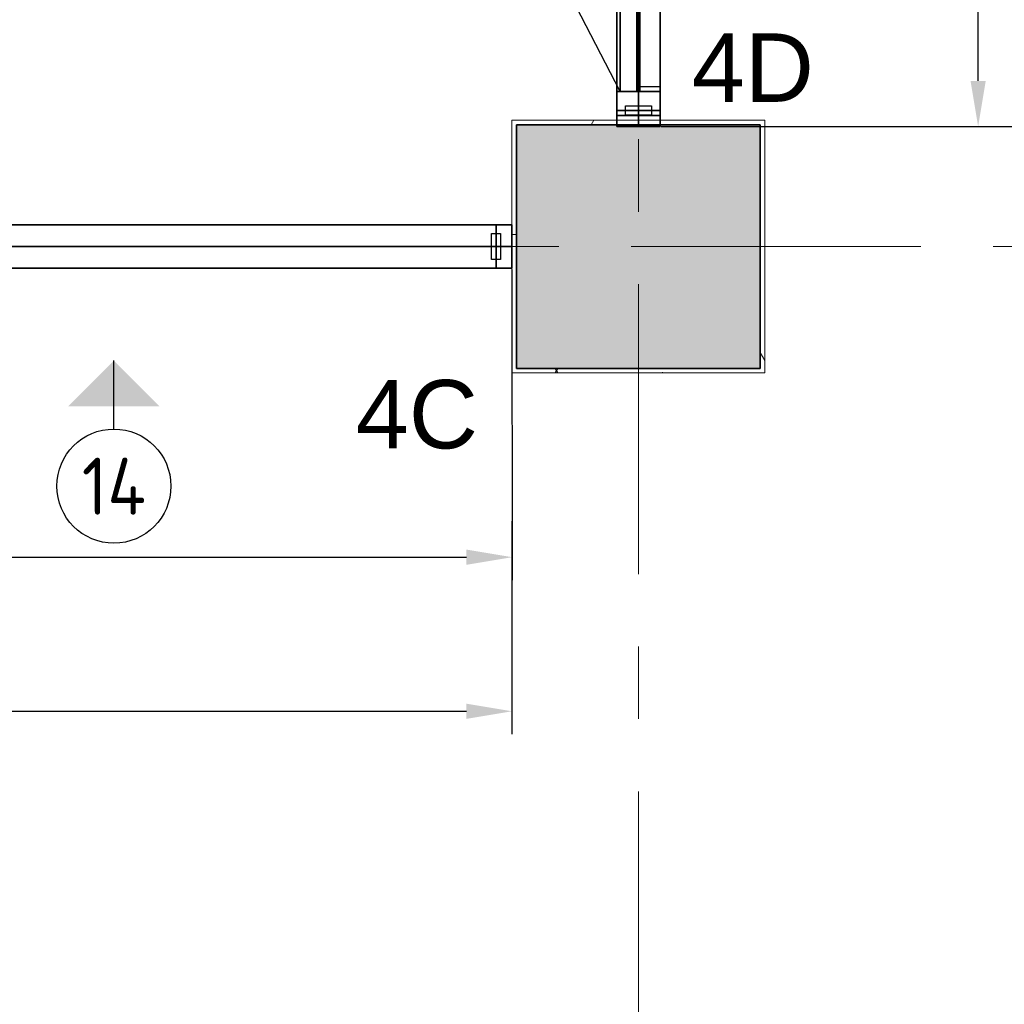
# Model space of a CAD drawing. Extents: x 3165 to 57695, y -7842 to 39081.
# Tile 46 of 248: x 25160 to 27319, y 23168 to 25325. Entities that reach past the tile are written whole.
import ezdxf
from ezdxf.enums import TextEntityAlignment as Align

# ---------------------------------------------------------------- set-up
doc = ezdxf.new("R2010")
doc.units = 0
doc.header["$LTSCALE"] = 50
doc.header["$PDSIZE"] = -5
doc.linetypes.add('HIDDEN2', pattern=[4.7625, 3.175, -1.5875])
doc.linetypes.add('Onderlegger 3e verdieping$0$stramien', pattern=[22.225, 12.7, -3.175, 3.175, -3.175])
doc.layers.get('0').update_dxf_attribs({"linetype": 'CONTINUOUS'})
doc.layers.get('DEFPOINTS').update_dxf_attribs({"linetype": 'CONTINUOUS'})
for name, color, linetype in [('AS-A38--_F----5', 2, 'CONTINUOUS'), ('AS-A38--_F---4-', 9, 'CONTINUOUS'), ('AS-A38-L_F----5', 7, 'CONTINUOUS'), ('AS-I38-E_F----5_Deuren', 7, 'CONTINUOUS'), ('AS-I38-M_F----5_Deurmodulen', 7, 'CONTINUOUS'), ('AS-I38-M_F----5_Muuraansluitingen', 7, 'CONTINUOUS'), ('AS-I38-M_F----5_Wandmodulen', 7, 'CONTINUOUS'), ('AS-L32--_F----5', 84, 'CONTINUOUS'), ('AS-L32--_F---4-', 84, 'CONTINUOUS'), ('AS-L32--_F-23--', 84, 'CONTINUOUS'), ('AS-L32--_F123--', 84, 'CONTINUOUS'), ('AS-L38--', 7, 'CONTINUOUS'), ('AS-L38--_F----5', 7, 'CONTINUOUS'), ('AS-L38--_F---4-', 7, 'CONTINUOUS'), ('AS-L38--_F-23--', 3, 'CONTINUOUS'), ('AS-L38--_F1----', 2, 'CONTINUOUS'), ('AS-L38--_F1-----', 2, 'CONTINUOUS'), ('AS-L38--_F123--', 7, 'CONTINUOUS'), ('AS-M38--_F123--_Wandlengte', 1, 'CONTINUOUS'), ('AS-T38--_F-23--', 7, 'CONTINUOUS'), ('IWTEKST', 2, 'CONTINUOUS')]:
    doc.layers.add(name, color=color, linetype=linetype)
doc.layers.add('AS-I38-1_F----5', color=2, linetype='CONTINUOUS', plot=False)
doc.layers.add('IWHARTWAND', color=6, linetype='CONTINUOUS', plot=False)
for name, color, linetype, lineweight in [('Onderlegger 3e verdieping$0$A-GENM', 8, 'CONTINUOUS', 18), ('Onderlegger 3e verdieping$0$A-GLAZ-CWMG', 8, 'CONTINUOUS', 18), ('Onderlegger 3e verdieping$0$S-COLS', 8, 'CONTINUOUS', 18), ('Onderlegger 3e verdieping$0$S-GRID', 8, 'CONTINUOUS', 18)]:
    doc.layers.add(name, color=color, linetype=linetype, lineweight=lineweight)
doc.styles.get("Standard").update_dxf_attribs({"font": 'isocp.shx'})
doc.dimstyles.new('CWall_F2_Wandlengte', dxfattribs={"dimscale": 50, "dimtxt": 2.5, "dimasz": 2, "dimexe": 1, "dimexo": 1, "dimgap": 0.5, "dimtad": 1, "dimdec": 0, "dimdsep": 46, "dimtxsty": 'Standard', "dimcen": 2.5, "dimclrt": 2, "dimadec": 0, "dimazin": 0, "dimtfac": 1, "dimtdec": 0, "dimtix": 1, "dimtmove": 2, "dimatfit": 0, "dimfxl": 0, "dimtolj": 1, "dimtzin": 0, "dimarcsym": 0})

# ---------------------------------------------------------------- blocks, each defined once
blk = doc.blocks.new('Onderlegger 3e verdieping$0$42_KA leemstuc betonkolomafwerking - Type-V34-Plotview 3e Verdieping - schaal 1 op 100')
at = {"layer": 'Onderlegger 3e verdieping$0$A-GENM'}
h = blk.add_hatch(dxfattribs=at)
h.set_pattern_fill('FP_128', color=256, style=0, pattern_type=2)
h.set_pattern_definition([(0, (-26516.6, -24828.2), (406.4, 101.6), [33.528, -271.272, 33.528, -1896.872]), (0, (-26516.6, -24828.2), (406.4, 101.6), [-338.328, -271.272, 33.528, -576.072, -1016]), (0, (-26516.6, -24828.2), (406.4, 101.6), [-1219.2, 33.528, -271.272, 33.528, -677.672]), (0, (-26516.6, -24828.2), (406.4, 101.6), [-1557.528, -169.672, 33.528, -474.472]), (120, (-26364.2, -24777.4), (-291.18818, 301.15272), [33.528, -271.272, 33.528, -1896.872]), (120, (-26364.2, -24777.4), (-291.18818, 301.15272), [-338.328, -271.272, 33.528, -576.072, -1016]), (120, (-26364.2, -24777.4), (-291.18818, 301.15272), [-1219.2, 33.528, -271.272, 33.528, -677.672]), (120, (-26364.2, -24777.4), (-291.18818, 301.15272), [-1557.528, -169.672, 33.528, -474.472]), (240, (-26313.4, -24574.2), (-115.21182, -402.75272), [33.528, -271.272, 33.528, -1896.872]), (240, (-26313.4, -24574.2), (-115.21182, -402.75272), [-338.328, -271.272, 33.528, -576.072, -1016]), (240, (-26313.4, -24574.2), (-115.21182, -402.75272), [-1219.2, 33.528, -271.272, 33.528, -677.672]), (240, (-26313.4, -24574.2), (-115.21182, -402.75272), [-1557.528, -169.672, 33.528, -474.472])])
h.paths.add_polyline_path([(81.3, -277), (277, -277), (277, 277), (-277, 277), (-277, -277)], flags=0)
h.paths.add_polyline_path([(267, -267), (-267, -267), (-267, 267), (267, 267)], flags=0)
for p, q in [((277, 277), (-277, 277)), ((-277, 277), (-277, -277)), ((-267, 267), (267, 267)), ((-267, -267), (-267, 267)), ((267, 267), (267, -267)), ((277, -277), (277, 277)), ((-277, -277), (277, -277)), ((267, -267), (-267, -267))]:
    blk.add_line(p, q, dxfattribs=at)
blk = doc.blocks.new('Onderlegger 3e verdieping')
at = {"layer": 'Onderlegger 3e verdieping$0$S-COLS', "lineweight": 5}
blk.add_hatch(color=256, dxfattribs=at).paths.add_polyline_path([(26249.6, 24561.2), (26783.6, 24561.2), (26783.6, 25095.2), (26249.6, 25095.2), (26249.6, 25021)], flags=0)
at = {"layer": 'Onderlegger 3e verdieping$0$A-GLAZ-CWMG', "lineweight": 35}
blk.add_line((26469.1, 25115.2), (26564.1, 25115.2), dxfattribs=at)
at = {"layer": 'Onderlegger 3e verdieping$0$S-COLS', "lineweight": 35}
for p, q in [((26783.6, 25095.2), (26249.6, 25095.2)), ((26249.6, 25095.2), (26249.6, 24561.2)), ((26783.6, 24561.2), (26783.6, 25095.2)), ((26249.6, 24561.2), (26783.6, 24561.2))]:
    blk.add_line(p, q, dxfattribs=at)
at = {"layer": 'Onderlegger 3e verdieping$0$S-GRID', "linetype": 'Onderlegger 3e verdieping$0$stramien'}
for p, q in [((26516.6, 38080.6), (26516.6, 16252.6)), ((3164.6, 24828.2), (56107.8, 24828.2))]:
    blk.add_line(p, q, dxfattribs=at)
at = {"layer": 'Onderlegger 3e verdieping$0$A-GENM'}
blk.add_blockref('Onderlegger 3e verdieping$0$42_KA leemstuc betonkolomafwerking - Type-V34-Plotview 3e Verdieping - schaal 1 op 100', (26516.6, 24828.2), dxfattribs=at)
blk = doc.blocks.new('WandNr2-_CTA01')
at = {"layer": 'AS-T38--_F-23--', "color": 0, "linetype": 'ByBlock'}
blk.add_line((0, -5), (0, -2), dxfattribs=at)
blk.add_circle((0, -7.5), 2.5, dxfattribs=at)
blk.add_solid([(0, -2), (2, -4), (-2, -4)], dxfattribs=at)
blk.add_attdef('WANDNR', text='', height=2.5, dxfattribs=at).set_placement((0, -7.5), align=Align.MIDDLE)
blk = doc.blocks.new('BvnAans-_CTA01')
at = {"layer": 'AS-L38--_F----5', "color": 0, "invisible_edges": 10}
blk.add_3dface([(0, 0), (1, 0), (1, 0, 1), (0, 0, 1)], dxfattribs=at)
at = {"layer": 'AS-L38--_F---4-', "invisible_edges": 10}
for points in [[(0, 0.5), (1, 0.5), (1, 0.5, 1), (0, 0.5, 1)], [(0, -0.5), (1, -0.5), (1, -0.5, 1), (0, -0.5, 1)]]:
    blk.add_3dface(points, dxfattribs=at)
at = {"layer": 'AS-L38--_F---4-'}
blk.add_3dface([(0, -0.5, 1), (0, 0.5, 1), (1, 0.5, 1), (1, -0.5, 1)], dxfattribs=at)
blk = doc.blocks.new('Q0WDSTL-_CTA01')
at = {"layer": 'AS-L38--_F-23--'}
for p, q in [((0, 0.3), (0, 0.5)), ((0, -0.3), (0, -0.5))]:
    blk.add_line(p, q, dxfattribs=at)
at = {"layer": 'AS-L38--_F-23--', "color": 1}
blk.add_lwpolyline([(0, 0.3), (1, 0.3), (1, -0.3), (0, -0.3)], dxfattribs=at)
at = {"layer": 'AS-L38--_F1-----'}
blk.add_lwpolyline([(0, 0.5), (0, -0.5)], dxfattribs=at)
blk = doc.blocks.new('3ADRDRP-_CTA01')
at = {"layer": 'AS-L38--_F----5', "color": 0}
blk.add_3dface([(0, 0), (1, 0), (1, 0, 1), (0, 0, 1)], dxfattribs=at)
at = {"layer": 'AS-L38--_F---4-'}
mesh = blk.add_polymesh((6, 3), dxfattribs=at)
for k, corner in enumerate([(1, -0.5, 1), (1, -0.5), (1, -0.5), (0, -0.5, 1), (0, -0.5), (0, -0.5), (0, 0.5, 1), (0, 0.5), (0, -0.5), (1, 0.5, 1), (1, 0.5), (1, -0.5), (1, 0.5, 1), (1, 0.5, 1), (1, -0.5, 1), (0, 0.5, 1), (0, 0.5, 1), (0, -0.5, 1)]):
    mesh.set_mesh_vertex(divmod(k, 3), corner)
blk = doc.blocks.new('Q0DRSTL-_CTA01')
at = {"layer": 'AS-L38--_F----5', "color": 0}
blk.add_3dface([(0, 0), (1, 0), (1, 0, 1), (0, 0, 1)], dxfattribs=at)
at = {"layer": 'AS-L38--_F-23--', "color": 0}
for p, q in [((0, 0.5), (0, 0.3)), ((1, 0.5), (1, 0)), ((1, 0), (1.25, 0)), ((0, -0.5), (0, -0.3))]:
    blk.add_line(p, q, dxfattribs=at)
for points in [[(1, 0.5), (0, 0.5)], [(0, -0.5), (1.25, -0.5), (1.25, 0)]]:
    blk.add_lwpolyline(points, dxfattribs=at)
at = {"layer": 'AS-L38--_F1----', "color": 0}
blk.add_lwpolyline([(0, -0.5), (1, -0.5), (1, 0.5), (0, 0.5)], close=True, dxfattribs=at)
at = {"layer": 'AS-L38--_F---4-'}
mesh = blk.add_polymesh((6, 3), dxfattribs=at)
for k, corner in enumerate([(1, -0.5, 1), (1, -0.5), (1, -0.5), (0, -0.5, 1), (0, -0.5), (0, -0.5), (0, 0.5, 1), (0, 0.5), (0, -0.5), (1, 0.5, 1), (1, 0.5), (1, -0.5), (1, 0.5, 1), (1, 0.5, 1), (1, -0.5, 1), (0, 0.5, 1), (0, 0.5, 1), (0, -0.5, 1)]):
    mesh.set_mesh_vertex(divmod(k, 3), corner)
blk = doc.blocks.new('ddch1---_CTA01')
at = {"layer": 'AS-L32--_F----5', "color": 1}
for p, q in [((0, 0.075), (1, 0.075, 0.5)), ((1, 0.075, 0.5), (0, 0.075, 1))]:
    blk.add_line(p, q, dxfattribs=at)
at = {"layer": 'AS-L32--_F----5', "color": 1, "linetype": 'HIDDEN2'}
for p, q in [((0, -0.075), (1, -0.075, 0.5)), ((1, -0.075, 0.5), (0, -0.075, 1))]:
    blk.add_line(p, q, dxfattribs=at)
at = {"layer": 'AS-L32--_F----5'}
blk.add_3dface([(0, 0), (0, 0, 1), (1, 0, 1), (1, 0)], dxfattribs=at)
at = {"layer": 'AS-L32--_F---4-'}
for points in [[(0, 1), (0, 1, 1), (1, 1, 1), (1, 1)], [(0, 1), (0, 0), (0, 0, 1), (0, 1, 1)], [(0, 0, 1), (0, 1, 1), (1, 1, 1), (1, 0, 1)], [(1, 1, 1), (1, 0, 1), (1, 0), (1, 1)], [(0, 0), (0, 0, 1), (1, 0, 1), (1, 0)]]:
    blk.add_3dface(points, dxfattribs=at)
at = {"layer": 'AS-L32--_F123--', "color": 1}
blk.add_line((0, 1), (0.8776, 11.4994), dxfattribs=at)
at = {"layer": 'AS-L32--_F123--'}
for p, q in [((1, 1), (0, 1)), ((0, 1), (0, 0)), ((1, 0), (1, 1)), ((0, 0), (1, 0))]:
    blk.add_line(p, q, dxfattribs=at)
at = {"layer": 'AS-L32--_F123--', "color": 1}
blk.add_ellipse((0, 1), major_axis=(0, 21.9), ratio=0.045662, start_param=-1.570796, end_param=-1.070796, dxfattribs=at)
at = {"layer": 'DEFPOINTS'}
blk.add_point((0, 0), dxfattribs=at)
blk.add_point((0, 0), dxfattribs=at)
blk = doc.blocks.new('KlnkRcht_CTA01')
at = {"layer": 'AS-L32--_F----5'}
blk.add_polyline3d([(-0.5, 0, -0.5), (0.5, 0, -0.5), (0.5, 0, 0.5), (-0.5, 0, 0.5)], close=True, dxfattribs=at)
at = {"layer": 'AS-L32--_F-23--'}
for p, q in [((0.3, -0.6, -0.5), (0.3, 0, -0.5)), ((0.5, 0, -0.5), (0.5, -1, -0.5)), ((-0.5, -1, -0.5), (-0.5, -0.6, -0.5)), ((-0.5, -0.6, -0.5), (0.3, -0.6, -0.5)), ((0.5, -1, -0.5), (-0.5, -1, -0.5))]:
    blk.add_line(p, q, dxfattribs=at)
at = {"layer": 'AS-L32--_F---4-'}
mesh = blk.add_polyface(dxfattribs=at)
corners = [(0.5, 0, -0.5), (0.5, -1, -0.5), (-0.5, -1, -0.5), (-0.5, -0.6, -0.5), (0.3, -0.6, -0.5), (0.3, 0, -0.5), (0.5, 0, 0.5), (0.5, -1, 0.5), (-0.5, -1, 0.5), (-0.5, -0.6, 0.5), (0.3, -0.6, 0.5), (0.3, 0, 0.5)]
mesh.append_faces([[corners[k] for k in face] for face in [(0, 1, 7, 6), (1, 2, 8, 7), (2, 3, 9, 8)]])
mesh.append_faces([[corners[k] for k in face] for face in [(6, 10, 11)]], dxfattribs={"vtx0": -1})
mesh.append_faces([[corners[k] for k in face] for face in [(6, 9, 10)]], dxfattribs={"vtx0": -1, "vtx2": -1})
mesh.append_faces([[corners[k] for k in face] for face in [(6, 7, 8, 9)]], dxfattribs={"vtx3": -1})
blk = doc.blocks.new('QDR-4---_CTA01')
at = {"layer": 'DEFPOINTS'}
blk.add_point((0, 0, 2700), dxfattribs=at)
at = {"layer": 'AS-L38--'}
for name, p, xscale, yscale, zscale in [('ddch1---_CTA01', (41.5, 0, 10), 926, 40, 2585), ('KlnkRcht_CTA01', (842.5, 40, 1050), 150, -50, 20), ('BvnAans-_CTA01', (0, 0, 2660), 1013, 95, 40), ('Q0WDSTL-_CTA01', (0, 0), 10, 95, 10), ('3ADRDRP-_CTA01', (0, 0, 2595), 1013, 95, 65), ('Q0DRSTL-_CTA01', (0, 0), 41.5, 95, 2595), ('Q0DRSTL-_CTA01', (1013, 0), -41.5, 95, 2595), ('KlnkRcht_CTA01', (842.5, 0, 1050), 150, 50, 20)]:
    blk.add_blockref(name, p, dxfattribs=dict(at, xscale=xscale, yscale=yscale, zscale=zscale))
at = {"layer": 'AS-L38--', "xscale": 10, "yscale": 95, "zscale": 10, "rotation": 180}
blk.add_blockref('Q0WDSTL-_CTA01', (1013, 0), dxfattribs=at)
at = {"layer": 'AS-I38-E_F----5_Deuren', "extrusion": (0, -1, 0)}
blk.add_text('926x2585', height=90, dxfattribs=at).set_placement((959, 175), align=Align.BOTTOM_RIGHT)
at = {"layer": 'AS-I38-M_F----5_Deurmodulen', "extrusion": (0, -1, 0)}
blk.add_text('DA', height=125, rotation=90, dxfattribs=at).set_placement((506.5, 2750), align=Align.MIDDLE_LEFT)
blk = doc.blocks.new('QEND6---_CTA01')
at = {"layer": 'AS-L38--_F----5', "invisible_edges": 1}
for points in [[(0, 0), (0, 0, 60), (35, 0, 60), (35, 0)], [(0, 0, 2660), (0, 0, 2700), (35, 0, 2700), (35, 0, 2660)]]:
    blk.add_3dface(points, dxfattribs=at)
at = {"layer": 'AS-L38--_F----5'}
blk.add_3dface([(0, 0, 60), (0, 0, 2660), (35, 0, 2660), (35, 0, 60)], dxfattribs=at)
at = {"layer": 'AS-L38--_F---4-', "invisible_edges": 1}
for points in [[(35, 47.5), (35, 47.5, 60), (0, 47.5, 60), (0, 47.5)], [(35, 47.5, 2660), (35, 47.5, 2700), (0, 47.5, 2700), (0, 47.5, 2660)], [(0, -47.5), (0, -47.5, 60), (35, -47.5, 60), (35, -47.5)], [(0, -47.5, 2660), (0, -47.5, 2700), (35, -47.5, 2700), (35, -47.5, 2660)]]:
    blk.add_3dface(points, dxfattribs=at)
at = {"layer": 'AS-L38--_F---4-'}
for points in [[(35, 47.5, 60), (35, 47.5, 2660), (0, 47.5, 2660), (0, 47.5, 60)], [(0, -47.5, 2700), (35, -47.5, 2700), (35, 47.5, 2700), (0, 47.5, 2700)], [(35, -47.5), (35, -47.5, 60), (35, 47.5, 60), (35, 47.5)], [(35, -47.5, 60), (35, -47.5, 2660), (35, 47.5, 2660), (35, 47.5, 60)], [(35, -47.5, 2660), (35, -47.5, 2700), (35, 47.5, 2700), (35, 47.5, 2660)], [(0, -47.5, 60), (0, -47.5, 2660), (35, -47.5, 2660), (35, -47.5, 60)]]:
    blk.add_3dface(points, dxfattribs=at)
at = {"layer": 'AS-L38--_F123--'}
blk.add_lwpolyline([(0, -47.5), (35, -47.5), (35, 47.5), (0, 47.5)], dxfattribs=at)
at = {"layer": 'DEFPOINTS'}
blk.add_point((35, 0, 2700), dxfattribs=at)
at = {"layer": 'AS-L38--', "xscale": 10, "yscale": 95, "zscale": 10}
blk.add_blockref('Q0WDSTL-_CTA01', (0, 0), dxfattribs=at)
at = {"layer": 'AS-I38-M_F----5_Muuraansluitingen', "extrusion": (0, -1, 0)}
blk.add_text('D4C', height=125, rotation=90, dxfattribs=at).set_placement((35, 2750), align=Align.MIDDLE_LEFT)
blk = doc.blocks.new('OndrAans_CTA01')
at = {"layer": 'AS-L38--_F----5', "color": 0, "invisible_edges": 10}
blk.add_3dface([(0, 0), (1, 0), (1, 0, 1), (0, 0, 1)], dxfattribs=at)
at = {"layer": 'AS-L38--_F---4-', "invisible_edges": 10}
for points in [[(0, 0.5), (1, 0.5), (1, 0.5, 1), (0, 0.5, 1)], [(0, -0.5), (1, -0.5), (1, -0.5, 1), (0, -0.5, 1)]]:
    blk.add_3dface(points, dxfattribs=at)
at = {"layer": 'AS-L38--_F123--', "color": 0}
blk.add_3dface([(0, -0.5), (1, -0.5), (1, 0.5), (0, 0.5)], dxfattribs=at)
blk = doc.blocks.new('D1------_CTA01')
at = {"layer": 'AS-L38--_F----5', "color": 0}
blk.add_3dface([(0, 0), (1, 0), (1, 0, 1), (0, 0, 1)], dxfattribs=at)
at = {"layer": 'AS-L38--_F---4-'}
for points in [[(0, 0.5), (1, 0.5), (1, 0.5, 1), (0, 0.5, 1)], [(0, -0.5), (1, -0.5), (1, -0.5, 1), (0, -0.5, 1)]]:
    blk.add_3dface(points, dxfattribs=at)
blk = doc.blocks.new('QWND1---_CTA01')
at = {"layer": 'AS-A38--_F----5', "extrusion": (0, -1, 0)}
h = blk.add_hatch(dxfattribs=at)
h.set_pattern_fill('ANSI31', color=256, scale=50, angle=135, style=0)
h.set_pattern_definition([(180, (1140.76, 1150), (-1e-14, -158.75), [])])
h.paths.add_polyline_path([(0, 940), (1521, 940), (1521, 1780)])
h = blk.add_hatch(dxfattribs=at)
h.set_pattern_fill('CROSS', color=256, scale=5, style=0)
h.set_pattern_definition([(0, (380.255, 1570), (31.75, 31.75), [15.875, -47.625]), (90, (388.192, 1562.062), (-31.75, 31.75), [15.875, -47.625])])
h.paths.add_polyline_path([(0, 940), (1521, 1780), (0, 1780)])
at = {"layer": 'AS-A38--_F---4-', "extrusion": (0, -1, 0)}
h = blk.add_hatch(dxfattribs=at)
h.set_pattern_fill('ANSI31', color=256, scale=50, angle=135, style=0)
h.set_pattern_definition([(180, (760.51, 1360), (-1e-14, -158.75), [])])
h.paths.add_polyline_path([(0, 940), (1521, 940), (1521, 1780), (0, 1780)])
h = blk.add_hatch(dxfattribs=at)
h.set_pattern_fill('CROSS', color=256, scale=5, style=0)
h.set_pattern_definition([(0, (760.51, 1360), (31.75, 31.75), [15.875, -47.625]), (90, (768.447, 1352.062), (-31.75, 31.75), [15.875, -47.625])])
h.paths.add_polyline_path([(0, 940), (1521, 940), (1521, 1780), (0, 1780)])
at = {"layer": 'AS-A38-L_F----5', "extrusion": (0, -1, 0)}
blk.add_line((0, 0, 940), (1521, 0, 1780), dxfattribs=at)
at = {"layer": 'DEFPOINTS'}
blk.add_point((0, 0, 2700), dxfattribs=at)
at = {"layer": 'AS-L38--', "yscale": 95}
for name, p, xscale, zscale in [('BvnAans-_CTA01', (0, 0, 2660), 1521.019023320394, 40), ('OndrAans_CTA01', (0, 0), 1521.019023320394, 60), ('Q0WDSTL-_CTA01', (0, 0), 10, 10), ('D1------_CTA01', (0, 0, 1780), 1521.019023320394, 880), ('D1------_CTA01', (0, 0, 940), 1521.019023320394, 840), ('D1------_CTA01', (0, 0, 60), 1521.019023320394, 880)]:
    blk.add_blockref(name, p, dxfattribs=dict(at, xscale=xscale, zscale=zscale))
at = {"layer": 'AS-L38--', "xscale": 10, "yscale": 95, "zscale": 10, "rotation": 180}
blk.add_blockref('Q0WDSTL-_CTA01', (1521, 0), dxfattribs=at)
at = {"layer": 'AS-I38-1_F----5', "extrusion": (0, -1, 0)}
blk.add_text('98', height=90, dxfattribs=at).set_placement((40, 130))
at = {"layer": 'AS-I38-M_F----5_Wandmodulen', "extrusion": (0, -1, 0)}
blk.add_text('AH-Z2', height=125, rotation=90, dxfattribs=at).set_placement((760.5, 2750), align=Align.MIDDLE_LEFT)
blk = doc.blocks.new('*D377')
at = {"layer": 'AS-M38--_F123--_Wandlengte', "color": 0, "lineweight": -2}
for p, q in [((26239.6, 24226.5), (26239.6, 23759.9)), ((21017.1, 24161.9), (21017.1, 23759.9)), ((21117.1, 23809.9), (26139.6, 23809.9))]:
    blk.add_line(p, q, dxfattribs=at)
at = {"layer": 'AS-M38--_F123--_Wandlengte', "color": 0}
for points in [[(21117.1, 23826.5), (21117.1, 23793.2), (21017.1, 23809.9)], [(26139.6, 23826.5), (26139.6, 23793.2), (26239.6, 23809.9)]]:
    blk.add_solid(points, dxfattribs=at)
at = {"layer": 'DEFPOINTS', "color": 0}
for p in [(26239.6, 24276.5), (21017.1, 24211.9), (26239.6, 23809.9)]:
    blk.add_point(p, dxfattribs=at)
at = {"layer": 'AS-M38--_F123--_Wandlengte', "color": 2, "insert": (23628.4, 23897.4), "char_height": 125, "attachment_point": 5}
blk.add_mtext('\\A1;5223', dxfattribs=at)
blk = doc.blocks.new('QSRT17--_CTA01')
at = {"layer": 'AS-L38--_F----5', "invisible_edges": 4}
for points in [[(0, 0), (0, 0, 60), (35, 0, 60), (35, 0)], [(0, 0, 2660), (0, 0, 2700), (35, 0, 2700), (35, 0, 2660)]]:
    blk.add_3dface(points, dxfattribs=at)
at = {"layer": 'AS-L38--_F----5'}
blk.add_3dface([(0, 0, 60), (0, 0, 2660), (35, 0, 2660), (35, 0, 60)], dxfattribs=at)
at = {"layer": 'AS-L38--_F---4-', "invisible_edges": 4}
for points in [[(35, 47.5), (35, 47.5, 60), (0, 47.5, 60), (0, 47.5)], [(35, 47.5, 2660), (35, 47.5, 2700), (0, 47.5, 2700), (0, 47.5, 2660)], [(0, -47.5), (0, -47.5, 60), (35, -47.5, 60), (35, -47.5)], [(0, -47.5, 2660), (0, -47.5, 2700), (35, -47.5, 2700), (35, -47.5, 2660)]]:
    blk.add_3dface(points, dxfattribs=at)
at = {"layer": 'AS-L38--_F---4-'}
for points in [[(35, 47.5, 60), (35, 47.5, 2660), (0, 47.5, 2660), (0, 47.5, 60)], [(0, 47.5), (0, 47.5, 60), (0, -47.5, 60), (0, -47.5)], [(0, 47.5, 60), (0, 47.5, 2660), (0, -47.5, 2660), (0, -47.5, 60)], [(0, 47.5, 2660), (0, 47.5, 2700), (0, -47.5, 2700), (0, -47.5, 2660)], [(35, 47.5, 2700), (0, 47.5, 2700), (0, -47.5, 2700), (35, -47.5, 2700)], [(0, -47.5, 60), (0, -47.5, 2660), (35, -47.5, 2660), (35, -47.5, 60)]]:
    blk.add_3dface(points, dxfattribs=at)
at = {"layer": 'AS-L38--_F123--'}
blk.add_lwpolyline([(35, 47.5), (0, 47.5), (0, -47.5), (35, -47.5)], dxfattribs=at)
at = {"layer": 'DEFPOINTS'}
blk.add_point((0, 0, 2700), dxfattribs=at)
at = {"layer": 'AS-L38--', "xscale": 10, "yscale": 95, "zscale": 10, "rotation": 180}
blk.add_blockref('Q0WDSTL-_CTA01', (35, 0), dxfattribs=at)
at = {"layer": 'AS-I38-M_F----5_Muuraansluitingen', "extrusion": (0, -1, 0)}
blk.add_text('D4D', height=125, rotation=90, dxfattribs=at).set_placement((0, 2750), align=Align.MIDDLE_LEFT)
blk = doc.blocks.new('*D471')
at = {"layer": 'AS-M38--_F123--_Wandlengte', "color": 0, "lineweight": -2}
for p, q in [((26566.6, 28494.2), (27311.5, 28494.2)), ((27261.5, 25191.2), (27261.5, 28394.2)), ((26566.6, 25091.2), (27311.5, 25091.2))]:
    blk.add_line(p, q, dxfattribs=at)
at = {"layer": 'AS-M38--_F123--_Wandlengte', "color": 0}
for points in [[(27244.9, 28394.2), (27278.2, 28394.2), (27261.5, 28494.2)], [(27244.9, 25191.2), (27278.2, 25191.2), (27261.5, 25091.2)]]:
    blk.add_solid(points, dxfattribs=at)
at = {"layer": 'DEFPOINTS', "color": 0}
for p in [(26516.6, 28494.2), (27261.5, 28494.2), (26516.6, 25091.2)]:
    blk.add_point(p, dxfattribs=at)
at = {"layer": 'AS-M38--_F123--_Wandlengte', "color": 2, "insert": (27174, 26792.7), "char_height": 125, "attachment_point": 5, "rotation": 90}
blk.add_mtext('\\A1;3403', dxfattribs=at)
blk = doc.blocks.new('*D473')
at = {"layer": 'AS-M38--_F123--_Wandlengte', "color": 0, "lineweight": -2}
for p, q in [((22850.6, 24777.2), (22850.8, 24096.5)), ((26239.6, 24778.2), (26239.8, 24097.5)), ((22950.8, 24146.6), (26139.8, 24147.5))]:
    blk.add_line(p, q, dxfattribs=at)
at = {"layer": 'AS-M38--_F123--_Wandlengte', "color": 0}
for points in [[(22950.8, 24163.2), (22950.8, 24129.9), (22850.8, 24146.5)], [(26139.8, 24164.2), (26139.8, 24130.8), (26239.8, 24147.5)]]:
    blk.add_solid(points, dxfattribs=at)
at = {"layer": 'DEFPOINTS', "color": 0}
for p in [(22850.6, 24827.2), (26239.6, 24828.2), (26239.8, 24147.5)]:
    blk.add_point(p, dxfattribs=at)
at = {"layer": 'AS-M38--_F123--_Wandlengte', "color": 2, "insert": (24545.3, 24234.5), "char_height": 125, "attachment_point": 5, "rotation": 0.0171}
blk.add_mtext('\\A1;3389', dxfattribs=at)
blk = doc.blocks.new('*D475')
at = {"layer": 'AS-M38--_F123--_Wandlengte', "color": 0, "lineweight": -2}
for p, q in [((27311.5, 26661.2), (27799.6, 26661.2)), ((27749.6, 26561.2), (27749.6, 25191.2)), ((27137.7, 25091.2), (27799.6, 25091.2))]:
    blk.add_line(p, q, dxfattribs=at)
at = {"layer": 'AS-M38--_F123--_Wandlengte', "color": 0}
for points in [[(27733, 26561.2), (27766.3, 26561.2), (27749.6, 26661.2)], [(27733, 25191.2), (27766.3, 25191.2), (27749.6, 25091.2)]]:
    blk.add_solid(points, dxfattribs=at)
at = {"layer": 'DEFPOINTS', "color": 0}
for p in [(27261.5, 26661.2), (27087.7, 25091.2), (27749.6, 25091.2)]:
    blk.add_point(p, dxfattribs=at)
at = {"layer": 'AS-M38--_F123--_Wandlengte', "color": 2, "insert": (27662.1, 25876.2), "char_height": 125, "attachment_point": 5, "rotation": 90}
blk.add_mtext('\\A1;1570', dxfattribs=at)

msp = doc.modelspace()

# ---------------------------------------------------------------- linework, layer by layer
at = {"layer": 'IWHARTWAND'}
for p, q in [((26516.6, 25105.2), (26516.6, 28494.2)), ((22850.6, 24828.2), (26239.6, 24828.2))]:
    msp.add_line(p, q, dxfattribs=at)
msp.add_lwpolyline([(26516.6, 25105.2), (26516.6, 28494.2), (22850.6, 28494.2), (22850.6, 24828.2), (26215.9, 24828.2)], dxfattribs=at)

# ---------------------------------------------------------------- block references
msp.add_blockref('Onderlegger 3e verdieping', (0, 0))
at = {"layer": 'AS-L38--', "rotation": 90.00000000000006}
for name, p in [('QDR-4---_CTA01', (26516.6, 25126.2)), ('QSRT17--_CTA01', (26516.6, 25091.2))]:
    msp.add_blockref(name, p, dxfattribs=at)
at = {"layer": 'AS-L38--'}
for name, p in [('QWND1---_CTA01', (24683.6, 24828.2)), ('QEND6---_CTA01', (26204.6, 24828.2))]:
    msp.add_blockref(name, p, dxfattribs=at)
at = {"layer": 'AS-L38--', "xscale": 50, "yscale": 50, "zscale": 50}
msp.add_blockref('WandNr2-_CTA01', (25366.8, 24678.2), dxfattribs=at).add_auto_attribs({'WANDNR': '14'})

# ---------------------------------------------------------------- texts
at = {"layer": 'IWTEKST', "char_height": 150, "width": 3405, "attachment_point": 1}
for s, insert in [('{\\fArial|b0|i0|c0|p34;4D}', (26633.5, 25295.2, 60)), ('{\\fArial|b0|i0|c0|p34;4C}', (25897, 24535.8, 60))]:
    msp.add_mtext(s, dxfattribs=dict(at, insert=insert))

# ---------------------------------------------------------------- dimensions: what is measured, and where the dimension line sits
at = {"layer": 'AS-M38--_F123--_Wandlengte'}
for p1, p2, distance, picture, middle in [((26516.6, 25091.2), (26516.6, 28494.2), -745, '*D471', (27174, 26792.7)), ((22850.6, 24827.2), (26239.6, 24828.2), -680.7, '*D473', (24545.3, 24234.5))]:
    dim = msp.add_aligned_dim(p1=p1, p2=p2, distance=distance, dimstyle='CWall_F2_Wandlengte', dxfattribs=at)
    dim.commit()
    dim.dimension.update_dxf_attribs({"geometry": picture, "text_midpoint": middle})
dim = msp.add_linear_dim(base=(27749.6, 25091.2), p1=(27261.5, 26661.2), p2=(27087.7, 25091.2), angle=90, dimstyle='CWall_F2_Wandlengte', dxfattribs=at)
dim.commit()
dim.dimension.update_dxf_attribs({"geometry": '*D475', "text_midpoint": (27662.1, 25876.2)})
dim = msp.add_linear_dim(base=(26239.6164, 23809.8717), p1=(21017.0974, 24211.8636), p2=(26239.6164, 24276.4685), dimstyle='CWall_F2_Wandlengte', dxfattribs=at)
dim.commit()
dim.dimension.update_dxf_attribs({"geometry": '*D377', "text_midpoint": (23628.3569, 23897.384)})

doc.saveas('drawing.dxf')
